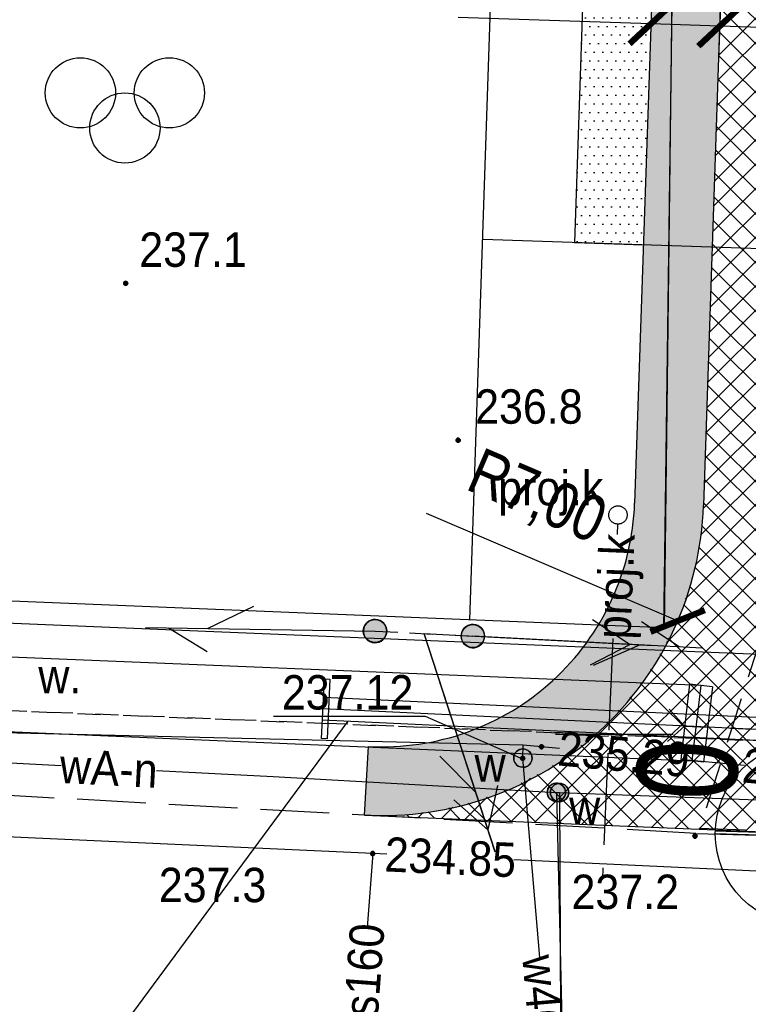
# Model space of a CAD drawing. Extents: x 6567718 to 6567944, y 5646923 to 5647067.
# Tile 6 of 18: x 6567803 to 6567819, y 5646941 to 5646963. Entities that reach past the tile are written whole.
import ezdxf
from ezdxf import colors
from ezdxf.entities.mleader import LeaderData, LeaderLine
from ezdxf.enums import TextEntityAlignment as Align
from ezdxf.math import Vec2, Vec3

# ---------------------------------------------------------------- set-up
doc = ezdxf.new("R2010")
doc.units = 0
doc.header["$MEASUREMENT"] = 0
for name, pattern in [('DGN_STYLE_2191', [1, -0.25, 0.5, -0.25]), ('DGN_STYLE_9021', [7.5, 3.75, 3.75]), ('KTCR02_05', [1.5, 1, -0.5]), ('KTJZ01_05', [2, 1.5, -0.5]), ('MZ05_512A', [1.75, -0.25, 0.5, -0.25, 0.5, -0.25]), ('SUPK_P_01_05', [2.5, 2, -0.5])]:
    doc.linetypes.add(name, pattern=pattern)
doc.layers.get('0').update_dxf_attribs({"linetype": 'CONTINUOUS'})
doc.layers.get('Defpoints').update_dxf_attribs({"linetype": 'CONTINUOUS'})
for name, color, linetype in [('BDOT1', 7, 'CONTINUOUS'), ('EWID', 7, 'CONTINUOUS'), ('GESUT1', 7, 'CONTINUOUS'), ('GESUT2', 7, 'CONTINUOUS'), ('IA_#chodnik', 41, 'CONTINUOUS'), ('IA_#jezdnia', 251, 'CONTINUOUS'), ('IA_#pobocze', 203, 'CONTINUOUS'), ('IA_armatura śr', 143, 'CONTINUOUS'), ('IA_kd rowy', 192, 'CONTINUOUS'), ('IA_krawężnik_A', 230, 'CONTINUOUS'), ('IA_krawężnik_D', 73, 'CONTINUOUS'), ('IA_krawężnik_Obrz', 21, 'CONTINUOUS'), ('IA_opis', 7, 'CONTINUOUS'), ('IA_oś', 132, 'CONTINUOUS'), ('IA_wymiary', 7, 'CONTINUOUS'), ('PZAG', 7, 'CONTINUOUS'), ('TT_OpisHekto', 7, 'CONTINUOUS')]:
    doc.layers.add(name, color=color, linetype=linetype)
doc.layers.add('l. przekrojowa', color=1, linetype='CONTINUOUS', lineweight=30)
doc.styles.add('IA_500', font='ARIALN.TTF', dxfattribs={"height": 1})
doc.styles.get("Standard").update_dxf_attribs({"font": 'GOTHIC.TTF'})
doc.styles.add('STYLE-GEO_140', font='geo_140.shx', dxfattribs={"bigfont": 'geo_140big.shx'})
doc.dimstyles.new('IA_500', dxfattribs={"dimtxt": 1, "dimasz": 0.9, "dimexe": 0.7, "dimexo": 0.625, "dimtad": 1, "dimrnd": 0.01, "dimzin": 1, "dimtxsty": 'IA_500', "dimblk": 'ARCHTICK', "dimcen": 2.5, "dimaunit": 2, "dimazin": 0, "dimtfac": 1, "dimtmove": 0, "dimatfit": 3, "dimfxl": 24, "dimarcsym": 0})

# ---------------------------------------------------------------- blocks, each defined once
blk = doc.blocks.new('BUBS04_1')
at = {"layer": 'BDOT1', "color": 7, "linetype": 'Continuous'}
for centre in [(-1.917, 0.808), (1.883, 0.808), (-0.017, -0.692)]:
    blk.add_circle(centre, 1.5, dxfattribs=at)
blk = doc.blocks.new('BUBS00_1')
at = {"layer": 'BDOT1', "color": 7, "linetype": 'Continuous', "xscale": 1.700003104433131, "yscale": 1.700003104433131, "zscale": 1.700003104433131}
blk.add_blockref('BUBS04_1', (0, 0.1), dxfattribs=at)
blk = doc.blocks.new('DWG_H0_11')
at = {"layer": 'BDOT1', "linetype": 'Continuous'}
blk.add_hatch(color=7, dxfattribs=at).paths.add_polyline_path([(0.09, 0, 1), (-0.09, 0, 1)], flags=16)
at = {"layer": 'BDOT1', "color": 7, "linetype": 'Continuous'}
blk.add_lwpolyline([(0.09, 0, 1), (-0.09, 0, 1)], format="xyb", close=True, dxfattribs=at)
blk = doc.blocks.new('RTPW01_1')
at = {"layer": 'BDOT1', "color": 7, "linetype": 'Continuous'}
blk.add_circle((0, 0), 0.09, dxfattribs=at)
blk.add_blockref('DWG_H0_11', (0, 0), dxfattribs=at)
blk = doc.blocks.new('DWG_H0_13')
at = {"layer": 'GESUT1', "linetype": 'Continuous'}
blk.add_hatch(color=235, dxfattribs=at).paths.add_polyline_path([(-0.849, 0.044, 1), (0.849, -0.044, 1)], flags=16)
at = {"layer": 'GESUT1', "color": 235, "linetype": 'Continuous'}
blk.add_lwpolyline([(-0.849, 0.044, 1), (0.849, -0.044, 1)], format="xyb", close=True, dxfattribs=at)
blk = doc.blocks.new('SUSM05_1')
at = {"layer": 'GESUT1', "color": 235, "linetype": 'Continuous'}
blk.add_circle((0, 0), 0.85, dxfattribs=at)
at = {"layer": 'GESUT1', "color": 235, "linetype": 'Continuous', "xscale": 0.9999882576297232, "yscale": 0.9999882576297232, "zscale": 0.9999882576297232, "rotation": 2.956602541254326}
blk.add_blockref('DWG_H0_13', (0, 0), dxfattribs=at)
blk = doc.blocks.new('DWG_H0_14')
at = {"layer": 'GESUT1', "linetype": 'Continuous'}
blk.add_hatch(color=235, dxfattribs=at).paths.add_polyline_path([(0.849, -0.044, 1), (-0.849, 0.044, 1)], flags=16)
at = {"layer": 'GESUT1', "color": 235, "linetype": 'Continuous'}
blk.add_lwpolyline([(0.849, -0.044, 1), (-0.849, 0.044, 1)], format="xyb", close=True, dxfattribs=at)
blk = doc.blocks.new('SUSM05_2')
at = {"layer": 'GESUT1', "color": 235, "linetype": 'Continuous'}
blk.add_circle((0, 0), 0.85, dxfattribs=at)
at = {"layer": 'GESUT1', "color": 235, "linetype": 'Continuous', "xscale": 0.9999882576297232, "yscale": 0.9999882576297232, "zscale": 0.9999882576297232, "rotation": 182.9566025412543}
blk.add_blockref('DWG_H0_14', (0, 0), dxfattribs=at)
blk = doc.blocks.new('SUSM04_1')
at = {"layer": 'GESUT1', "color": 235, "linetype": 'Continuous'}
blk.add_circle((0, 0), 0.5, dxfattribs=at)
blk = doc.blocks.new('SUPT01_4')
at = {"layer": 'GESUT1', "color": 30, "linetype": 'Continuous'}
for p, q in [((-0.002, 4.999), (-0.002, -5.001)), ((-0.002, 3.999), (-1.002, 2.299)), ((-0.002, 2.299), (0.998, 0.299))]:
    blk.add_line(p, q, dxfattribs=at)
blk = doc.blocks.new('SUPT00_4')
at = {"layer": 'GESUT1', "color": 30, "linetype": 'Continuous', "rotation": 270}
blk.add_blockref('SUPT01_4', (5.001, -0.002), dxfattribs=at)
blk = doc.blocks.new('SUPE04_6')
at = {"layer": 'GESUT1', "color": 230, "linetype": 'Continuous'}
for p, q in [((0.006, -4.996), (0.006, 5.003)), ((-0.994, 2.303), (0.006, 4.004)), ((0.006, 4.004), (1.006, 2.303))]:
    blk.add_line(p, q, dxfattribs=at)
blk = doc.blocks.new('SUPE00_6')
at = {"layer": 'GESUT1', "color": 230, "linetype": 'Continuous', "rotation": 270}
blk.add_blockref('SUPE04_6', (5.003, -0.006), dxfattribs=at)
blk = doc.blocks.new('SUPE04_7')
at = {"layer": 'GESUT1', "color": 230, "linetype": 'Continuous'}
for p, q in [((-0.008, -4.997), (-0.008, 5.003)), ((-1.008, 2.303), (-0.008, 4.003)), ((-0.008, 4.003), (0.992, 2.303))]:
    blk.add_line(p, q, dxfattribs=at)
blk = doc.blocks.new('SUPE00_7')
at = {"layer": 'GESUT1', "color": 230, "linetype": 'Continuous', "rotation": 270}
blk.add_blockref('SUPE04_7', (4.988, -0.019), dxfattribs=at)
blk = doc.blocks.new('SUPT01_5')
at = {"layer": 'GESUT1', "color": 30, "linetype": 'Continuous'}
for p, q in [((-0.008, 4.997), (-0.008, -5.003)), ((-0.008, 3.997), (-1.008, 2.297)), ((-0.008, 2.297), (0.992, 0.297))]:
    blk.add_line(p, q, dxfattribs=at)
blk = doc.blocks.new('SUPT00_5')
at = {"layer": 'GESUT1', "color": 30, "linetype": 'Continuous', "rotation": 270}
blk.add_blockref('SUPT01_5', (5.003, -0.008), dxfattribs=at)
blk = doc.blocks.new('SUPT01_6')
at = {"layer": 'GESUT1', "color": 30, "linetype": 'Continuous'}
for p, q in [((0.002, 4.993), (0.002, -5.007)), ((0.002, 3.993), (-0.998, 2.293)), ((0.002, 2.293), (1.002, 0.293))]:
    blk.add_line(p, q, dxfattribs=at)
blk = doc.blocks.new('SUPT00_6')
at = {"layer": 'GESUT1', "color": 30, "linetype": 'Continuous', "rotation": 270}
blk.add_blockref('SUPT01_6', (5.007, 0.002), dxfattribs=at)
blk = doc.blocks.new('DWG_H0_15')
at = {"layer": 'GESUT1', "linetype": 'Continuous'}
blk.add_hatch(color=202, dxfattribs=at).paths.add_polyline_path([(0.002, -0.4, 1), (-0.002, 0.4, 1)], flags=16)
at = {"layer": 'GESUT1', "color": 202, "linetype": 'Continuous'}
blk.add_lwpolyline([(0.002, -0.4, 1), (-0.002, 0.4, 1)], format="xyb", close=True, dxfattribs=at)
blk = doc.blocks.new('SUUS25_1')
at = {"layer": 'GESUT1', "color": 202, "linetype": 'Continuous'}
blk.add_circle((0, 0), 0.4, dxfattribs=at)
at = {"layer": 'GESUT1', "color": 202, "linetype": 'Continuous', "xscale": 0.9999999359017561, "yscale": 0.9999999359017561, "zscale": 0.9999999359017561, "rotation": 89.75187085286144}
blk.add_blockref('DWG_H0_15', (0, 0), dxfattribs=at)
blk = doc.blocks.new('DWG_H0_24')
at = {"layer": 'GESUT1', "linetype": 'Continuous'}
blk.add_hatch(color=202, dxfattribs=at).paths.add_polyline_path([(0.4, -0.005, 1), (-0.4, 0.005, 1)], flags=16)
at = {"layer": 'GESUT1', "color": 202, "linetype": 'Continuous'}
blk.add_lwpolyline([(0.4, -0.005, 1), (-0.4, 0.005, 1)], format="xyb", close=True, dxfattribs=at)
blk = doc.blocks.new('SUUS25_9')
at = {"layer": 'GESUT1', "color": 202, "linetype": 'Continuous'}
blk.add_circle((0, 0), 0.4, dxfattribs=at)
at = {"layer": 'GESUT1', "color": 202, "linetype": 'Continuous', "xscale": 0.9999991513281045, "yscale": 0.9999991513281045, "zscale": 0.9999991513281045, "rotation": 0.6584879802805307}
blk.add_blockref('DWG_H0_24', (0, 0), dxfattribs=at)
blk = doc.blocks.new('DWG_H0_25')
at = {"layer": 'GESUT1', "linetype": 'Continuous'}
blk.add_hatch(color=202, dxfattribs=at).paths.add_polyline_path([(0.399, 0.035, 1), (-0.399, -0.02, 1)], flags=16)
at = {"layer": 'GESUT1', "color": 202, "linetype": 'Continuous'}
blk.add_lwpolyline([(0.399, 0.035, 1), (-0.399, -0.02, 1)], format="xyb", close=True, dxfattribs=at)
blk = doc.blocks.new('SUUS25_10')
at = {"layer": 'GESUT1', "color": 202, "linetype": 'Continuous'}
blk.add_circle((0, 0.008), 0.4, dxfattribs=at)
at = {"layer": 'GESUT1', "color": 202, "linetype": 'Continuous', "xscale": 0.9999956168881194, "yscale": 0.9999956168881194, "zscale": 0.9999956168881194, "rotation": 356.0545934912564}
blk.add_blockref('DWG_H0_25', (0, 0), dxfattribs=at)
blk = doc.blocks.new('DWG_H0_28')
at = {"layer": 'GESUT1', "linetype": 'Continuous'}
blk.add_hatch(color=5, dxfattribs=at).paths.add_polyline_path([(0.081, -0.005, 1), (-0.099, -0.005, 1)], flags=16)
at = {"layer": 'GESUT1', "color": 5, "linetype": 'Continuous'}
blk.add_lwpolyline([(0.081, -0.005, 1), (-0.099, -0.005, 1)], format="xyb", close=True, dxfattribs=at)
blk = doc.blocks.new('SUPS02_1')
at = {"layer": 'GESUT1', "color": 5, "linetype": 'Continuous'}
blk.add_circle((-0.009, -0.005), 0.09, dxfattribs=at)
blk.add_blockref('DWG_H0_28', (0, 0), dxfattribs=at)
blk = doc.blocks.new('DWG_H0_27')
at = {"layer": 'GESUT1', "linetype": 'Continuous'}
blk.add_hatch(color=44, dxfattribs=at).paths.add_polyline_path([(-0.09, 0, 1), (0.09, 0, 1)], flags=16)
at = {"layer": 'GESUT1', "color": 44, "linetype": 'Continuous'}
blk.add_lwpolyline([(-0.09, 0, 1), (0.09, 0, 1)], format="xyb", close=True, dxfattribs=at)
blk = doc.blocks.new('SUPS00_1')
at = {"layer": 'GESUT1', "color": 44, "linetype": 'Continuous'}
blk.add_circle((0, 0), 0.09, dxfattribs=at)
blk.add_blockref('DWG_H0_27', (0, 0), dxfattribs=at)
blk = doc.blocks.new('_ArchTick')
at = {"color": 0, "linetype": 'ByBlock', "const_width": 0.15}
blk.add_lwpolyline([(-0.5, -0.5), (0.5, 0.5)], dxfattribs=at)
blk = doc.blocks.new('*D253')
at = {"layer": 'Defpoints', "color": 0, "linetype": 'Continuous'}
for p in [(6567818.448, 5646965.505), (6567823.445, 5646965.336), (6567818.357, 5646962.815)]:
    blk.add_point(p, dxfattribs=at)
at = {"layer": 'IA_wymiary', "color": 0, "lineweight": -2}
for p, q in [((6567818.427, 5646964.88), (6567818.333, 5646962.116)), ((6567823.424, 5646964.712), (6567823.33, 5646961.947)), ((6567823.354, 5646962.646), (6567818.357, 5646962.815))]:
    blk.add_line(p, q, dxfattribs=at)
at = {"layer": 'IA_wymiary', "color": 0, "linetype": 'Continuous', "lineweight": -2, "xscale": 0.9, "yscale": 0.9, "zscale": 0.9}
for p, rotation in [((6567818.357, 5646962.815), 178.0658650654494), ((6567823.354, 5646962.646), 358.0658650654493)]:
    blk.add_blockref('_ArchTick', p, dxfattribs=dict(at, rotation=rotation))
at = {"layer": 'IA_wymiary', "color": 0, "linetype": 'Continuous', "insert": (6567820.897, 5646963.956), "char_height": 1, "attachment_point": 5, "rotation": 358.0659, "style": 'IA_500'}
blk.add_mtext('5,00', dxfattribs=at)
blk = doc.blocks.new('*D254')
at = {"layer": 'Defpoints', "color": 0, "linetype": 'Continuous'}
for p in [(6567816.928, 5646964.931), (6567818.427, 5646964.88), (6567816.858, 5646962.866)]:
    blk.add_point(p, dxfattribs=at)
at = {"layer": 'IA_wymiary', "color": 0, "lineweight": -2}
for p, q in [((6567816.906, 5646964.306), (6567816.834, 5646962.166)), ((6567818.406, 5646964.256), (6567818.333, 5646962.116)), ((6567816.858, 5646962.866), (6567812.66, 5646963.008)), ((6567818.357, 5646962.815), (6567816.858, 5646962.866))]:
    blk.add_line(p, q, dxfattribs=at)
at = {"layer": 'IA_wymiary', "color": 0, "linetype": 'Continuous', "lineweight": -2, "xscale": 0.9, "yscale": 0.9, "zscale": 0.9}
for p, rotation in [((6567816.858, 5646962.866), 178.065865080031), ((6567818.357, 5646962.815), 358.065865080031)]:
    blk.add_blockref('_ArchTick', p, dxfattribs=dict(at, rotation=rotation))
at = {"layer": 'IA_wymiary', "color": 0, "linetype": 'Continuous', "insert": (6567814.35, 5646964.177), "char_height": 1, "attachment_point": 5, "rotation": 358.0659, "style": 'IA_500'}
blk.add_mtext('1,50', dxfattribs=at)
blk = doc.blocks.new('*D262')
at = {"layer": 'Defpoints', "color": 0, "linetype": 'Continuous'}
for p in [(6567811.008, 5646952.607), (6567817.442, 5646949.85)]:
    blk.add_point(p, dxfattribs=at)
at = {"layer": 'IA_wymiary', "color": 0, "lineweight": -2}
blk.add_line((6567811.962, 5646952.198), (6567817.442, 5646949.85), dxfattribs=at)
at = {"layer": 'IA_wymiary', "color": 0, "linetype": 'Continuous', "lineweight": -2, "xscale": 0.9, "yscale": 0.9, "zscale": 0.9, "rotation": 336.8034394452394}
blk.add_blockref('_ArchTick', (6567817.442, 5646949.85), dxfattribs=at)
at = {"layer": 'IA_wymiary', "color": 0, "linetype": 'Continuous', "insert": (6567814.358, 5646952.505), "char_height": 1, "attachment_point": 5, "rotation": 336.8034, "style": 'IA_500'}
blk.add_mtext('R7,00', dxfattribs=at)
blk = doc.blocks.new('_None')

msp = doc.modelspace()

# ---------------------------------------------------------------- hatches: boundary and pattern name
at = {"layer": 'IA_#chodnik'}
h = msp.add_hatch(dxfattribs=at)
h.set_pattern_fill('DOTS', color=256, scale=3, style=0)
h.set_pattern_definition([(0, (6567775.1703, 5646945.60679), (0.09375, 0.1875), [0, -0.1875])])
h.paths.add_polyline_path([(6567775.17, 5646972.145), (6567776.232, 5646993.84), (6567795.523, 5646992.896, 0.433631), (6567796.572, 5646993.912), (6567796.5, 5646998.125), (6567796.416, 5647003.124), (6567799.543, 5647003.177, -0.019848), (6567800.416, 5647003.157), (6567800.578, 5646993.584, 0.395059), (6567801.529, 5646992.602), (6567812.57, 5646992.062), (6567814.471, 5646988.839), (6567817.35, 5646983.958, -0.142644), (6567818.87, 5646977.998), (6567818.004, 5646952.371, -0.420452), (6567810.623, 5646945.617), (6567810.706, 5646947.115, 0.420452), (6567816.505, 5646952.421), (6567817.052, 5646968.616, 0.409784), (6567815.626, 5646970.165), (6567797.235, 5646971.065), (6567797.093, 5646968.168), (6567787.305, 5646968.647), (6567787.446, 5646971.544)])
h.paths.add_polyline_path([(6567776.742, 5646973.57), (6567787.52, 5646973.042), (6567787.537, 5646973.529), (6567787.538, 5646973.542), (6567788.143, 5646973.512), (6567788.046, 5646971.515), (6567788.645, 5646971.485), (6567788.743, 5646973.483), (6567789.042, 5646973.468), (6567788.944, 5646971.471), (6567788.945, 5646971.471), (6567788.876, 5646970.072), (6567790.274, 5646970.004), (6567794.27, 5646969.808), (6567795.668, 5646969.74), (6567795.736, 5646971.138), (6567795.834, 5646973.136), (6567796.134, 5646973.121), (6567796.036, 5646971.123), (6567796.635, 5646971.094), (6567796.733, 5646973.092), (6567797.332, 5646973.062), (6567797.308, 5646972.563), (6567815.631, 5646971.666, 0.418657), (6567817.204, 5646973.114), (6567817.371, 5646978.049, 0.142644), (6567816.058, 5646983.196), (6567811.963, 5646990.139, 0.252387), (6567811.15, 5646990.629), (6567801.519, 5646991.101, 0.406054), (6567800.473, 5646990.179), (6567800.473, 5646990.179), (6567800.492, 5646990.578), (6567796.497, 5646990.774), (6567796.468, 5646990.174), (6567800.463, 5646989.979), (6567800.448, 5646989.679), (6567796.453, 5646989.875), (6567793.579, 5646990.015), (6567793.587, 5646990.165), (6567793.886, 5646990.15), (6567793.889, 5646990.2), (6567793.589, 5646990.215), (6567793.638, 5646991.214), (6567793.938, 5646991.199), (6567793.94, 5646991.249), (6567793.64, 5646991.264), (6567793.648, 5646991.414), (6567788.935, 5646991.644), (6567788.938, 5646991.716), (6567787.415, 5646991.791), (6567787.415, 5646991.791), (6567778.156, 5646992.244), (6567777.657, 5646992.268)], flags=16)
h.paths.add_polyline_path([(6567788.578, 5646984.869), (6567788.768, 5646988.749), (6567790.496, 5646988.664), (6567790.494, 5646988.614), (6567790.194, 5646988.629), (6567790.192, 5646988.579), (6567790.491, 5646988.565), (6567790.442, 5646987.566), (6567790.143, 5646987.58), (6567790.14, 5646987.53), (6567790.44, 5646987.516), (6567790.433, 5646987.366), (6567796.316, 5646987.078), (6567796.35, 5646987.777), (6567800.346, 5646987.582), (6567800.184, 5646984.284)], flags=0)
h.paths.add_polyline_path([(6567797.675, 5646984.527), (6567799.223, 5646984.451), (6567799.272, 5646985.45), (6567797.724, 5646985.526)], flags=0)
h.paths.add_polyline_path([(6567797.675, 5646984.527), (6567799.223, 5646984.451), (6567799.272, 5646985.45), (6567797.724, 5646985.526)], flags=0)
h.paths.add_polyline_path([(6567797.696, 5646984.546), (6567799.204, 5646984.472), (6567799.251, 5646985.431), (6567797.743, 5646985.505)], flags=0)
h.paths.add_polyline_path([(6567797.696, 5646984.546), (6567799.204, 5646984.472), (6567799.251, 5646985.431), (6567797.743, 5646985.505)], flags=0)
h.paths.add_polyline_path([(6567797.704, 5646985.627), (6567799.302, 5646985.548), (6567799.326, 5646986.048), (6567797.728, 5646986.126)], flags=0)
h.paths.add_polyline_path([(6567790.511, 5646988.964), (6567790.56, 5646989.963), (6567794.715, 5646989.76), (6567794.666, 5646988.761)], flags=0)
h.paths.add_polyline_path([(6567790.442, 5646987.566), (6567790.491, 5646988.565), (6567794.646, 5646988.361), (6567794.597, 5646987.362)], flags=0)
h.paths.add_polyline_path([(6567794.597, 5646987.362), (6567794.646, 5646988.361), (6567794.746, 5646988.356), (6567794.766, 5646988.756), (6567794.666, 5646988.761), (6567794.715, 5646989.76), (6567796.244, 5646989.685), (6567796.126, 5646987.288)], flags=0)
h.paths.add_polyline_path([(6567789.008, 5646989.038), (6567789.125, 5646991.435), (6567790.628, 5646991.361), (6567790.579, 5646990.362), (6567790.479, 5646990.367), (6567790.46, 5646989.968), (6567790.56, 5646989.963), (6567790.511, 5646988.964)], flags=0)
h.paths.add_polyline_path([(6567790.579, 5646990.362), (6567790.628, 5646991.361), (6567793.638, 5646991.214), (6567793.589, 5646990.215)], flags=0)
h.paths.add_polyline_path([(6567791.443, 5646972.4), (6567791.489, 5646973.348), (6567793.387, 5646973.256), (6567793.341, 5646972.307)], flags=0)
h.paths.add_polyline_path([(6567790.231, 5646969.105), (6567794.226, 5646968.909), (6567794.255, 5646969.509), (6567790.26, 5646969.704)], flags=16)
at = {"layer": 'IA_#jezdnia', "linetype": 'Continuous'}
h = msp.add_hatch(dxfattribs=at)
h.set_pattern_fill('NET', color=256, scale=3, angle=45, style=0)
h.set_pattern_definition([(45, (0, 0), (-0.265165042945, 0.265165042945), []), (135, (0, 0), (-0.265165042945, -0.265165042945), [])])
h.paths.add_polyline_path([(6567829.719, 5646944.816), (6567823.864, 5646945.062), (6567810.715, 5646945.613, 0.41038), (6567818.004, 5646952.37), (6567818.832, 5646976.873, 0.160815), (6567817.35, 5646983.958), (6567809.203, 5646997.768, 0.265433), (6567799.729, 5647003.178), (6567753.063, 5647002.39, 0.461018), (6567747.743, 5646996.942), (6567746.697, 5647008.745), (6567746.416, 5647011.922, 0.421206), (6567751.584, 5647007.366), (6567799.729, 5647008.178, -0.27448), (6567813.51, 5647000.308), (6567821.657, 5646986.499, -0.142644), (6567823.867, 5646977.829), (6567822.996, 5646952.047, 0.412688)])
at = {"layer": 'IA_#pobocze', "linetype": 'Continuous'}
h = msp.add_hatch(dxfattribs=at)
h.set_pattern_fill('DOTS', color=256, scale=3, style=0)
h.paths.add_polyline_path([(6567815.543, 5646968.373), (6567817.04, 5646968.248), (6567817.027, 5646967.867), (6567816.989, 5646966.736), (6567816.955, 5646965.756), (6567816.946, 5646965.491), (6567816.695, 5646958.047), (6567815.196, 5646958.097)])
h.paths.add_polyline_path([(6567815.603, 5646970.166), (6567815.626, 5646970.165, -0.409784), (6567817.052, 5646968.616), (6567817.05, 5646968.55), (6567817.04, 5646968.248), (6567815.543, 5646968.373)])

# ---------------------------------------------------------------- linework, layer by layer
at = {"layer": 'BDOT1', "color": 7, "linetype": 'Continuous'}
for p, q in [((6567817.59, 5646947.56), (6567817.253, 5646947.93)), ((6567817.59, 5646947.56), (6567817.22, 5646947.223)), ((6567817.59, 5646947.56), (6567818.089, 5646947.537)), ((6567818.589, 5646947.514), (6567819.088, 5646947.491))]:
    msp.add_line(p, q, dxfattribs=at)
at = {"layer": 'BDOT1', "color": 7, "linetype": 'DGN_STYLE_9021'}
for points in [[(6567817.37, 5646968.26), (6567817.15, 5646949.7), (6567775.39, 5646951.41)], [(6567817.38, 5646968.22), (6567817.13, 5646949.67)]]:
    msp.add_lwpolyline(points, dxfattribs=at)
at = {"layer": 'BDOT1', "color": 7, "linetype": 'KTCR02_05'}
msp.add_lwpolyline([(6567817.92, 5646945.33), (6567823.82, 5646945.15), (6567822.54, 5646949.25), (6567822.61, 5646952.14), (6567823.51, 5646952.91), (6567825.99, 5646952.73), (6567826, 5646950.66), (6567830.11, 5646950.6), (6567830.25, 5646957.02), (6567824.37, 5646957.04), (6567822.67, 5646958.1), (6567822.71, 5646959.6), (6567819.37, 5646959.66), (6567819.28, 5646949.58)], close=True, dxfattribs=at)
at = {"layer": 'BDOT1', "color": 7, "linetype": 'Continuous'}
msp.add_lwpolyline([(6567792.14, 5646947.9), (6567817.76, 5646946.8), (6567817.95, 5646948.44), (6567792.28, 5646949.5)], close=True, dxfattribs=at)
for points in [[(6567817.702, 5646948.469), (6567817.512, 5646946.829)], [(6567818.198, 5646948.411), (6567817.702, 5646948.469)], [(6567818.198, 5646948.411), (6567818.008, 5646946.771)], [(6567818.008, 5646946.771), (6567817.512, 5646946.829)], [(6567817.84, 5646945.22), (6567823.76, 5646945.06)]]:
    msp.add_lwpolyline(points, dxfattribs=at)
at = {"layer": 'BDOT1', "color": 7, "linetype": 'KTJZ01_05'}
msp.add_lwpolyline([(6567866.01, 5646943.32), (6567823.76, 5646945.06), (6567817.84, 5646945.22), (6567791.87, 5646946.65), (6567790.24, 5646946.69), (6567776.22, 5646946.95)], dxfattribs=at)
at = {"layer": 'EWID', "color": 92, "linetype": 'DGN_STYLE_2191'}
for p, q in [((6567752.41, 5646949.92), (6567823.25, 5646947.076)), ((6567823.25, 5646947.076), (6567752.41, 5646949.92))]:
    msp.add_line(p, q, dxfattribs=at)
at = {"layer": 'GESUT1', "color": 5, "linetype": 'Continuous'}
for points in [[(6567732.374, 5646949.436), (6567745.27, 5646949.69), (6567763.47, 5646948.85), (6567775.42, 5646948.22), (6567794.61, 5646947.19), (6567804.01, 5646946.701)], [(6567794.95, 5646947.61), (6567795.99, 5646947.58), (6567814.08, 5646947.15)], [(6567814.443, 5646942.513), (6567814.07, 5646946.86), (6567814.08, 5646947.15)], [(6567814.08, 5646947.15), (6567814.87, 5646947.08)], [(6567817.65, 5646946.82), (6567818.9, 5646946.71)], [(6567806.087, 5646946.592), (6567808.63, 5646946.46), (6567814.8, 5646946.114), (6567814.87, 5646946.11), (6567826.41, 5646945.68), (6567827.68, 5646945.57), (6567840.8, 5646945.04), (6567842.03, 5646944.93), (6567851.89, 5646944.48), (6567864.28, 5646943.95), (6567865.957, 5646943.868)], [(6567814.8, 5646946.114), (6567815, 5646937.719)], [(6567814.87, 5646946.11), (6567814.919, 5646934.592)]]:
    msp.add_lwpolyline(points, dxfattribs=at)
at = {"layer": 'GESUT1', "color": 202, "linetype": 'MZ05_512A'}
msp.add_lwpolyline([(6567810.85, 5646949.63), (6567812.98, 5646949.52)], dxfattribs=at)
at = {"layer": 'GESUT1', "color": 202, "linetype": 'Continuous'}
msp.add_lwpolyline([(6567814.02, 5646946.86), (6567811.95, 5646947.77), (6567808.64, 5646947.77)], dxfattribs=at)
at = {"layer": 'GESUT1', "color": 44, "linetype": 'Continuous'}
for points in [[(6567815.934, 5646947.333), (6567814.783, 5646947.383), (6567817.345, 5646947.383)], [(6567811.11, 5646944.77), (6567810.8, 5646944.78), (6567800.73, 5646945.24)], [(6567810.8, 5646944.78), (6567810.68, 5646943.17)], [(6567833.95, 5646943.71), (6567829.59, 5646943.91), (6567813.87, 5646944.64)]]:
    msp.add_lwpolyline(points, dxfattribs=at)
at = {"layer": 'GESUT2', "color": 44, "linetype": 'SUPK_P_01_05'}
for points in [[(6567816.341, 5646952.161), (6567816.341, 5646952.147), (6567816.34, 5646952.133), (6567816.337, 5646952.119), (6567816.334, 5646952.106), (6567816.329, 5646952.093), (6567816.324, 5646952.08), (6567816.318, 5646952.067), (6567816.311, 5646952.055), (6567816.303, 5646952.043), (6567816.295, 5646952.032), (6567816.285, 5646952.022), (6567816.275, 5646952.012), (6567816.265, 5646952.003), (6567816.253, 5646951.995), (6567816.241, 5646951.988), (6567816.229, 5646951.981), (6567816.216, 5646951.976), (6567816.203, 5646951.971), (6567816.19, 5646951.967), (6567816.176, 5646951.964), (6567816.162, 5646951.962), (6567816.148, 5646951.961), (6567816.134, 5646951.961), (6567816.121, 5646951.962), (6567816.107, 5646951.964), (6567816.093, 5646951.967), (6567816.08, 5646951.971), (6567816.067, 5646951.976), (6567816.054, 5646951.981), (6567816.041, 5646951.988), (6567816.03, 5646951.995), (6567816.018, 5646952.003), (6567816.008, 5646952.012), (6567815.998, 5646952.022), (6567815.988, 5646952.032), (6567815.98, 5646952.043), (6567815.972, 5646952.055), (6567815.965, 5646952.067), (6567815.959, 5646952.08), (6567815.954, 5646952.093), (6567815.949, 5646952.106), (6567815.946, 5646952.119), (6567815.943, 5646952.133), (6567815.942, 5646952.147), (6567815.941, 5646952.161), (6567815.942, 5646952.175), (6567815.943, 5646952.189), (6567815.946, 5646952.203), (6567815.949, 5646952.216), (6567815.954, 5646952.229), (6567815.959, 5646952.242), (6567815.965, 5646952.255), (6567815.972, 5646952.267), (6567815.98, 5646952.279), (6567815.988, 5646952.29), (6567815.998, 5646952.3), (6567816.008, 5646952.31), (6567816.018, 5646952.319), (6567816.03, 5646952.327), (6567816.041, 5646952.334), (6567816.054, 5646952.341), (6567816.067, 5646952.346), (6567816.08, 5646952.351), (6567816.093, 5646952.355), (6567816.107, 5646952.358), (6567816.121, 5646952.36), (6567816.134, 5646952.361), (6567816.148, 5646952.361), (6567816.162, 5646952.36), (6567816.176, 5646952.358), (6567816.19, 5646952.355), (6567816.203, 5646952.351), (6567816.216, 5646952.346), (6567816.229, 5646952.341), (6567816.241, 5646952.334), (6567816.253, 5646952.327), (6567816.265, 5646952.319), (6567816.275, 5646952.31), (6567816.285, 5646952.3), (6567816.295, 5646952.29), (6567816.303, 5646952.279), (6567816.311, 5646952.267), (6567816.318, 5646952.255), (6567816.324, 5646952.242), (6567816.329, 5646952.229), (6567816.334, 5646952.216), (6567816.337, 5646952.203), (6567816.34, 5646952.189), (6567816.341, 5646952.175), (6567816.341, 5646952.161)], [(6567816.133, 5646951.961), (6567816.123, 5646951.734)], [(6567816.026, 5646949.467), (6567815.801, 5646944.224)]]:
    msp.add_lwpolyline(points, dxfattribs=at)
at = {"layer": 'IA_armatura śr', "linetype": 'ByBlock'}
msp.add_lwpolyline([(6567809.866, 5646948.579), (6567809.805, 5646947.28), (6567809.685, 5646947.286), (6567809.746, 5646948.585)], close=True, dxfattribs=at)
at = {"layer": 'IA_kd rowy'}
for p, q in [((6567809.728, 5646948.191), (6567827.245, 5646947.375)), ((6567809.704, 5646947.692), (6567827.222, 5646946.876))]:
    msp.add_line(p, q, dxfattribs=at)
at = {"layer": 'IA_krawężnik_A'}
msp.add_line((6567818.87, 5646977.998), (6567818.004, 5646952.371), dxfattribs=at)
msp.add_arc((6567811.008, 5646952.607), 7, 266.8483, 358.0659, dxfattribs=at)
at = {"layer": 'IA_krawężnik_D', "linetype": 'Continuous'}
msp.add_line((6567810.623, 5646945.617), (6567829.719, 5646944.816), dxfattribs=at)
at = {"layer": 'IA_krawężnik_Obrz', "linetype": 'Continuous'}
for p, q in [((6567815.603, 5646970.166), (6567815.196, 5646958.097)), ((6567817.052, 5646968.616), (6567816.505, 5646952.421)), ((6567815.196, 5646958.097), (6567816.695, 5646958.047)), ((6567810.623, 5646945.617), (6567810.706, 5646947.115))]:
    msp.add_line(p, q, dxfattribs=at)
msp.add_arc((6567811.008, 5646952.607), 5.5, 266.8483, 358.0659, dxfattribs=at)
at = {"layer": 'IA_oś'}
msp.add_line((6567809.716, 5646947.941), (6567827.353, 5646947.107), dxfattribs=at)
at = {"layer": 'l. przekrojowa', "color": 7, "linetype": 'Continuous'}
for p, q in [((6567812.918, 5646949.873), (6567813.5, 5646967.265)), ((6567823.41, 5646957.82), (6567813.198, 5646958.165))]:
    msp.add_line(p, q, dxfattribs=at)
at = {"layer": 'PZAG', "color": 53, "linetype": 'Continuous'}
msp.add_lwpolyline([(6567732.08, 5646952.75), (6567865.66, 5646947.19)], dxfattribs=at)
at = {"layer": 'TT_OpisHekto', "color": 7}
msp.add_line((6567818.261, 5646945.278), (6567822.259, 5646945.142), dxfattribs=at)
msp.add_circle((6567820.26, 5646945.21), 2, dxfattribs=at)

# ---------------------------------------------------------------- block references
at = {"layer": 'BDOT1', "color": 7, "linetype": 'Continuous'}
for name, p, xscale, yscale, zscale in [('BUBS00_1', (6567805.41, 5646960.92), 0.2999981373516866, 0.2999981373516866, 0.2999981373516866), ('RTPW01_1', (6567805.42, 5646957.21), 0.5, 0.5, 0.5), ('RTPW01_1', (6567812.66, 5646953.79), 0.5, 0.5, 0.5), ('RTPW01_1', (6567817.82, 5646945.16), 0.5, 0.5, 0.5)]:
    msp.add_blockref(name, p, dxfattribs=dict(at, xscale=xscale, yscale=yscale, zscale=zscale))
at = {"layer": 'GESUT1', "color": 30, "linetype": 'Continuous'}
for name, p, xscale, yscale, zscale, rotation in [('SUPT00_4', (6567810.85, 5646949.63), 0.5000003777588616, 0.5000003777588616, 0.5000003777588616, 179.105634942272), ('SUPT00_6', (6567812.98, 5646949.52), 0.5000022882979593, 0.5000022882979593, 0.5000022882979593, 356.9965517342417), ('SUPT00_5', (6567811.92, 5646949.58), 0.4999994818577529, 0.4999994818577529, 0.4999994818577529, 288.0166329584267)]:
    msp.add_blockref(name, p, dxfattribs=dict(at, xscale=xscale, yscale=yscale, zscale=zscale, rotation=rotation))
at = {"layer": 'GESUT1', "color": 230, "linetype": 'Continuous'}
for name, xscale, yscale, zscale, rotation in [('SUPE00_7', 0.5000008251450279, 0.5000008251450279, 0.5000008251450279, 356.9997489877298), ('SUPE00_6', 0.5000005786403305, 0.5000005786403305, 0.5000005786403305, 287.9997592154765)]:
    msp.add_blockref(name, (6567811.92, 5646949.58), dxfattribs=dict(at, xscale=xscale, yscale=yscale, zscale=zscale, rotation=rotation))
at = {"layer": 'GESUT1', "color": 235, "linetype": 'Continuous', "xscale": 0.3000016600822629, "yscale": 0.3000016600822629, "zscale": 0.3000016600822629}
for name, p, rotation in [('SUSM05_1', (6567810.85, 5646949.63), 357.0433974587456), ('SUSM05_2', (6567812.98, 5646949.52), 177.0433974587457)]:
    msp.add_blockref(name, p, dxfattribs=dict(at, rotation=rotation))
at = {"layer": 'GESUT1', "color": 235, "linetype": 'Continuous', "xscale": 0.5, "yscale": 0.5, "zscale": 0.5}
for p in [(6567810.85, 5646949.63), (6567812.98, 5646949.52)]:
    msp.add_blockref('SUSM04_1', p, dxfattribs=at)
at = {"layer": 'GESUT1', "color": 202, "linetype": 'Continuous'}
for name, p, xscale, yscale, zscale, rotation in [('SUUS25_9', (6567814.07, 5646946.86), 0.5000004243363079, 0.5000004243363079, 0.5000004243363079, 359.3415120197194), ('SUUS25_10', (6567814.8, 5646946.11), 0.5000021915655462, 0.5000021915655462, 0.5000021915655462, 3.945406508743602), ('SUUS25_1', (6567814.87, 5646946.11), 0.500000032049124, 0.500000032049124, 0.500000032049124, 270.2481291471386)]:
    msp.add_blockref(name, p, dxfattribs=dict(at, xscale=xscale, yscale=yscale, zscale=zscale, rotation=rotation))
at = {"layer": 'GESUT1', "color": 5, "linetype": 'Continuous', "xscale": 0.5, "yscale": 0.5, "zscale": 0.5}
for p in [(6567814.48, 5646947.11), (6567814.07, 5646946.86)]:
    msp.add_blockref('SUPS02_1', p, dxfattribs=at)
at = {"layer": 'GESUT1', "color": 44, "linetype": 'Continuous', "xscale": 0.5, "yscale": 0.5, "zscale": 0.5}
msp.add_blockref('SUPS00_1', (6567810.8, 5646944.78), dxfattribs=at)

# ---------------------------------------------------------------- texts
at = {"layer": 'BDOT1', "color": 7, "linetype": 'Continuous', "style": 'STYLE-GEO_140', "width": 0.93328}
for s, p in [('237.1', (6567806.886, 5646957.945)), ('236.8', (6567814.201, 5646954.525)), ('w.', (6567803.984, 5646948.645)), ('237.2', (6567816.301, 5646943.945))]:
    msp.add_text(s, height=0.75, dxfattribs=at).set_placement(p, align=Align.MIDDLE_CENTER)
at = {"layer": 'BDOT1', "color": 7, "linetype": 'Continuous', "style": 'STYLE-GEO_140', "width": 0.93336}
msp.add_text('237.3', height=0.75, dxfattribs=at).set_placement((6567806.14, 5646943.72))
at = {"layer": 'GESUT1', "color": 5, "linetype": 'Continuous', "style": 'STYLE-GEO_140', "width": 0.93336}
msp.add_text('237.12', height=0.75, dxfattribs=at).set_placement((6567811.683, 5646947.92), align=Align.RIGHT)
at = {"layer": 'GESUT1', "color": 5, "linetype": 'Continuous', "style": 'STYLE-GEO_140', "width": 0.93328}
for s, rotation, p in [('235.29', 354.7841, (6567816.269, 5646946.946)), ('235.28', 354.744, (6567820.286, 5646946.576)), ('wA-n', 357.0194, (6567805.051, 5646946.64)), ('w40', 274.9005, (6567814.502, 5646941.714))]:
    msp.add_text(s, height=0.75, rotation=rotation, dxfattribs=at).set_placement(p, align=Align.MIDDLE_CENTER)
at = {"layer": 'GESUT1', "color": 250, "linetype": 'Continuous', "style": 'STYLE-GEO_140', "width": 0.93328}
for p in [(6567813.356, 5646946.725), (6567815.416, 5646945.795)]:
    msp.add_text('w', height=0.75, dxfattribs=at).set_placement(p, align=Align.MIDDLE_CENTER)
at = {"layer": 'GESUT1', "color": 44, "linetype": 'Continuous', "style": 'STYLE-GEO_140', "width": 0.93328}
for s, rotation, p in [('234.85', 357.3845, (6567812.492, 5646944.701)), ('ks160', 85.739, (6567810.593, 5646942.007))]:
    msp.add_text(s, height=0.75, rotation=rotation, dxfattribs=at).set_placement(p, align=Align.MIDDLE_CENTER)
at = {"layer": 'GESUT2', "color": 44, "linetype": 'Continuous', "style": 'STYLE-GEO_140', "width": 0.93328}
msp.add_text('proj.k', height=0.75, dxfattribs=at).set_placement((6567814.678, 5646952.745), align=Align.MIDDLE_CENTER)
msp.add_text('proj.k', height=0.75, rotation=87.5402, dxfattribs=at).set_placement((6567816.084, 5646950.603), align=Align.MIDDLE_CENTER)
at = {"layer": 'TT_OpisHekto', "color": 7, "width": 0.8}
msp.add_text(' 0', height=2.1875, rotation=88.0612, dxfattribs=at).set_placement((6567818.698, 5646945.263))

# ---------------------------------------------------------------- dimensions: what is measured, and where the dimension line sits
at = {"layer": 'IA_wymiary', "linetype": 'Continuous'}
for p1, p2, distance, picture, middle in [((6567823.445, 5646965.336), (6567818.448, 5646965.505), 2.691, '*D253', (6567820.897, 5646963.956)), ((6567818.427, 5646964.88), (6567816.928, 5646964.931), 2.066, '*D254', (6567814.35, 5646964.177))]:
    dim = msp.add_aligned_dim(p1=p1, p2=p2, distance=distance, dimstyle='IA_500', dxfattribs=at)
    dim.commit()
    dim.dimension.update_dxf_attribs({"geometry": picture, "text_midpoint": middle})
dim = msp.add_radius_dim(center=(6567811.008, 5646952.607), mpoint=(6567817.442, 5646949.85), dimstyle='IA_500', dxfattribs=at)
dim.commit()
dim.dimension.update_dxf_attribs({"geometry": '*D262', "text_midpoint": (6567813.875, 5646951.378), "dimtype": 164})

# ---------------------------------------------------------------- leaders
at = {"layer": 'IA_opis'}
ml = msp.add_multileader_mtext('Standard', dxfattribs=at)
ml.set_content('\\pxsm1,qr;rura przepustowa\\P\\A1;HDPE 400/477 SN8 L=17,5m', color=256, style='IA_500')
ml.set_leader_properties()
ml.set_arrow_properties(name='NONE')
ml.build(insert=Vec2(0, 0))
ml.multileader.update_dxf_attribs({"has_dogleg": 0, "text_left_attachment_type": 6, "text_right_attachment_type": 6, "text_top_attachment_type": 0, "text_bottom_attachment_type": 0, "arrow_head_size": 0.5})
ctx = ml.context
ctx.base_point, ctx.char_height, ctx.arrow_head_size, ctx.landing_gap_size, ctx.plane_origin = Vec3(6567768.188, 5646929.536), 1.8, 0.5, 1, Vec3(6567752.989, 5646930.436)
ctx.left_attachment, ctx.right_attachment, ctx.text_align_type = 6, 6, 2
notes = []
notes.append((ctx, [(0, (1, 1, 0), (6567804.891, 5646929.536), (-1, 0), 8, [(0, [(6567810.255, 5646947.666)], 256, [])])]))
ctx.mtext.insert, ctx.mtext.alignment, ctx.mtext.line_spacing_factor, ctx.mtext.line_spacing_style, ctx.mtext.flow_direction = Vec3(6567795.891, 5646931.696), 3, 0.428571, 2, 5
for ctx, leaders in notes:
    for number, flags, end, landing, length, lines in leaders:
        leader = LeaderData()
        leader.index, (leader.has_last_leader_line, leader.has_dogleg_vector, leader.attachment_direction) = number, flags
        leader.last_leader_point, leader.dogleg_vector, leader.dogleg_length = Vec3(end), Vec3(landing), length
        for number, points, colour, breaks in lines:
            line = LeaderLine()
            line.index, line.vertices, line.color, line.breaks = number, Vec3.list(points), colors.encode_raw_color(colour), breaks
            leader.lines.append(line)
        ctx.leaders.append(leader)

doc.saveas('drawing.dxf')
